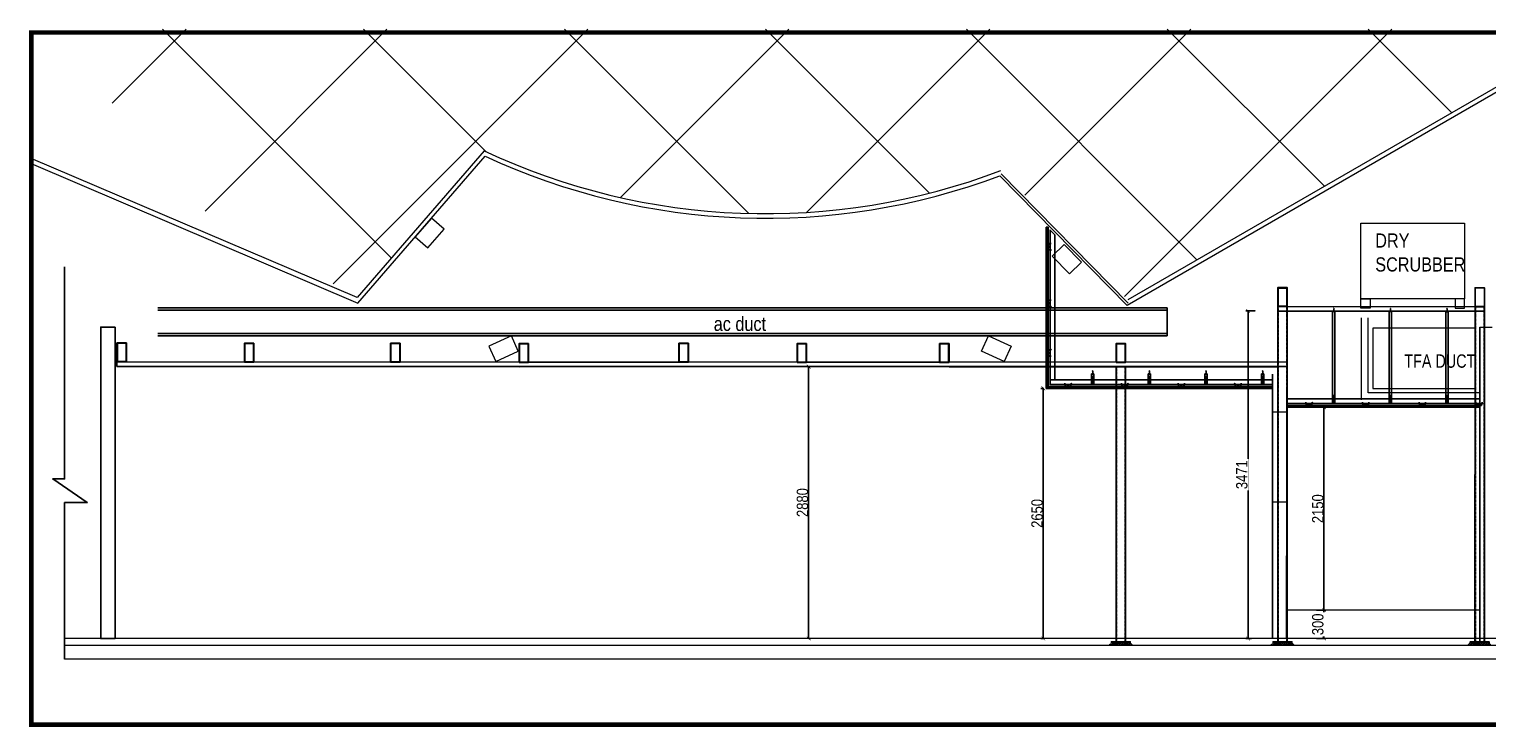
# Model space of a CAD drawing. Header units: millimetres. Extents: x -106827 to 92813, y -35754 to 7831.
# Tile 156 of 160: x 22405 to 37852, y -35754 to -28363. Entities that reach past the tile are written whole.
import ezdxf

# ---------------------------------------------------------------- set-up
doc = ezdxf.new("R2010")
doc.units = ezdxf.units.MM
doc.header["$PDMODE"] = 35
for name, pattern in [('( Hidden )', [0.375, 0.25, -0.125]), ('CENTRE2', [28.575, 19.05, -3.175, 3.175, -3.175]), ('DASHED', [0.75, 0.5, -0.25]), ('HIDDEN', [0.375, 0.25, -0.125])]:
    doc.linetypes.add(name, pattern=pattern)
for name, color, linetype, lineweight in [('01_TEXT', 7, 'Continuous', 5), ('2020 HVAC EXHAUST AIR DUCT TEXT', 1, 'Continuous', 13), ('2020 HVAC SUPPLY AIR DUCT', 3, 'Continuous', 25), ('2020 HVAC-EQUIPMENT', 20, 'Continuous', 25), ('A-WALL', 113, 'Continuous', 9), ('MEI- EXISTING WALLS', 1, 'Continuous', 15), ('SL-01', 1, 'Continuous', 9), ('SL-02', 2, 'Continuous', 20)]:
    doc.layers.add(name, color=color, linetype=linetype, lineweight=lineweight)
for name, color, linetype in [('200', 8, 'Continuous'), ('A-ANNO-DIMS-30', 7, 'Continuous'), ('ACCESSORIES', 253, 'Continuous'), ('DET-1', 1, 'Continuous'), ('INT-1', 1, 'Continuous'), ('lighting Dim', 7, 'Continuous')]:
    doc.layers.add(name, color=color, linetype=linetype)
doc.layers.add('SL-hatch', color=7, linetype='Continuous', lineweight=9, true_color=0x878787)
doc.styles.get("Standard").update_dxf_attribs({"font": 'ARIALN.TTF'})
doc.styles.add('TMH-TEXT', font='simplex.shx', dxfattribs={"width": 0.8})
doc.dimstyles.new('TFS-Dim', dxfattribs={"dimtxt": 120, "dimasz": 40, "dimexe": 25, "dimexo": 25, "dimgap": 4.5, "dimtad": 1, "dimdec": 0, "dimzin": 0, "dimdsep": 46, "dimtxsty": 'Standard', "dimblk": 'ARCHTICK', "dimcen": 0.09, "dimdle": 2, "dimclrd": 256, "dimclre": 8, "dimadec": 0, "dimazin": 0, "dimtfac": 1, "dimtdec": 0, "dimtofl": 0, "dimtmove": 1, "dimatfit": 3, "dimfxl": 1, "dimtolj": 1, "dimtzin": 0, "dimlwd": -1, "dimlwe": -1, "dimarcsym": 0})

# ---------------------------------------------------------------- blocks, each defined once
blk = doc.blocks.new('*U45')
h = blk.add_hatch()
h.set_pattern_fill('_USER', color=253, scale=3, angle=-270, pattern_type=0)
h.set_pattern_definition([(360, (-41863.7063, -195777.2727), (2e-15, 3), [])])
h.paths.add_polyline_path([(-54141, -50439), (-54141, -50419), (-56537, -50419), (-56537, -50439)])
at = {"layer": 'DET-1', "color": 1}
blk.add_lwpolyline([(-56537, -50419), (-56537, -50439), (-54141, -50439), (-54141, -50419)], close=True, dxfattribs=at)
blk = doc.blocks.new('MF5')
at = {"layer": 'DET-1', "color": 253}
for p, q in [((-38, 20), (-40, 18)), ((-40, 18), (-39, 17)), ((-38, 20), (-39, 17)), ((-39, 20), (-28, 20)), ((-39, 18), (-39, 20)), ((-28, 18), (-39, 18)), ((-38, 20), (-29, 20)), ((-38, 20), (-30, 20)), ((-38, 18), (-37, 17)), ((-37, 17), (-31, 17)), ((-36, 23), (-32, 25)), ((-36, 21), (-32, 23)), ((-34, 31), (-35, 30)), ((-34, 31), (-35, 26)), ((-35, 30), (-35, 25)), ((-35, 26), (-34, 27)), ((-35, 25), (-34, 26)), ((-34, 16), (-34, 32)), ((-34, 31), (-33, 30)), ((-34, 27), (-34, 31)), ((-33, 30), (-33, 26)), ((-31, 17), (-30, 18)), ((-29, 15), (-30, 20)), ((-29, 15), (-30, 14)), ((-27, 4), (-30, 14)), ((-28, 15), (-29, 20)), ((-28, 15), (-29, 14)), ((-27, 4), (-29, 14)), ((-28, 20), (-28, 18)), ((-26, 4), (-27, 4)), ((-27, 3), (-27, 4)), ((-26, -2), (-27, 3)), ((-25, -1), (-26, 4)), ((-12, 12), (12, 12)), ((0, 24), (0, 4)), ((1, 3), (5, 5)), ((1, 1), (5, 3)), ((1, -1), (5, 1)), ((2, 9), (5, 11)), ((2, 7), (5, 9)), ((2, 5), (5, 7)), ((25, -1), (26, 4)), ((26, 4), (27, 4)), ((26, -2), (27, 3)), ((27, 4), (30, 14)), ((27, 4), (29, 14)), ((27, 3), (27, 4)), ((28, 15), (29, 20)), ((28, 20), (39, 20)), ((28, 18), (28, 20)), ((39, 18), (28, 18)), ((28, 15), (29, 14)), ((38, 20), (29, 20)), ((29, 15), (30, 20)), ((29, 15), (30, 14)), ((38, 20), (30, 20)), ((30, 18), (31, 17)), ((31, 17), (37, 17)), ((32, 25), (34, 26)), ((32, 23), (36, 25)), ((32, 21), (36, 23)), ((34, 31), (33, 30)), ((34, 31), (33, 26)), ((33, 27), (34, 31)), ((33, 30), (33, 25)), ((33, 26), (33, 27)), ((34, 16), (34, 32)), ((34, 31), (35, 30)), ((35, 30), (35, 26)), ((37, 17), (38, 18)), ((38, 20), (40, 18)), ((38, 20), (39, 17)), ((39, 20), (39, 18)), ((40, 18), (39, 17)), ((-26, -2), (26, -2)), ((-25, -1), (25, -1)), ((-1, -14), (-1, -13)), ((-1, -13), (8, -13)), ((8, -14), (-1, -14)), ((1, -3), (5, -1)), ((1, -5), (5, -3)), ((1, -7), (5, -5)), ((1, -9), (5, -7)), ((3, -9), (5, -9)), ((8, -13), (8, -14))]:
    blk.add_line(p, q, dxfattribs=at)
at = {"layer": 'DET-1', "color": 253, "linetype": 'CENTRE2'}
blk.add_line((3, -15), (3, 14), dxfattribs=at)
at = {"layer": 'DET-1', "color": 253}
for centre, radius, start, end in [((-35, 22), 0.796, 8.1301, 98.1301), ((-36, 20), 0.884, 8.1301, 98.1301), ((-35, 24), 0.668, 8.1301, 98.1301), ((-32, 25), 0.771, 174.0988, 273.7789), ((-32, 24), 1, 180, 270), ((-32, 21), 1, 180, 270), ((2, 2), 0.884, 8.1301, 98.1301), ((2, 0), 0.884, 8.1301, 98.1301), ((2, 9), 0.544, 8.1301, 98.1301), ((2, 6), 0.668, 8.1301, 98.1301), ((2, 4), 0.796, 8.1301, 98.1301), ((-1, 13), 4.65, 326.7418, 357.8177), ((5, 11), 0.615, 180, 270), ((5, 9), 0.756, 180, 270), ((5, 8), 0.901, 180, 270), ((5, 6), 1, 180, 270), ((5, 4), 1, 180, 270), ((5, 2), 1, 180, 270), ((5, 0), 1, 180, 270), ((32, 24), 0.668, 8.1301, 98.1301), ((32, 22), 0.796, 8.1301, 98.1301), ((32, 20), 0.884, 8.1301, 98.1301), ((35, 25), 0.771, 174.0988, 273.7789), ((36, 24), 1, 180, 270), ((36, 21), 1, 180, 270), ((-1, -10), 3.5, 270, 355.9144), ((2, -2), 0.884, 8.1301, 98.1301), ((2, -4), 0.884, 8.1301, 98.1301), ((2, -6), 0.884, 8.1301, 98.1301), ((2, -8), 0.884, 8.1301, 98.1301), ((2, -10), 0.884, 8.1301, 98.1301), ((5, -2), 1, 180, 270), ((5, -4), 1, 180, 270), ((5, -6), 1, 180, 270), ((5, -8), 1, 180, 270), ((8, -10), 3.5, 184.0856, 270)]:
    blk.add_arc(centre, radius, start, end, dxfattribs=at)
blk = doc.blocks.new('Wafer_Head_Screw_Head')
at = {"layer": 'ACCESSORIES', "color": 253}
for p, q in [((-2.5, -0.5), (-2.5, 0.5)), ((-2.5, 0.5), (-1, 0.5)), ((-1, 0.5), (-0.5, 1)), ((-0.5, 1), (-0.5, 2.5)), ((-0.5, 2.5), (0, 2.5)), ((0, 2.5), (0.5, 2.5)), ((0.5, 2.5), (0.5, 1)), ((0.5, 1), (1, 0.5)), ((1, 0.5), (2.5, 0.5)), ((2.5, 0.5), (2.5, -0.5)), ((-1, -0.5), (-2.5, -0.5)), ((-0.5, -1), (-1, -0.5)), ((-0.5, -2.5), (-0.5, -1)), ((0.5, -2.5), (-0.5, -2.5)), ((1, -0.5), (0.5, -1)), ((0.5, -1), (0.5, -2.5)), ((2.5, -0.5), (1, -0.5))]:
    blk.add_line(p, q, dxfattribs=at)
for radius in [5.5, 4.5, 3.5]:
    blk.add_circle((0, 0), radius, dxfattribs=at)
blk = doc.blocks.new('anchor')
at = {"layer": 'SL-01'}
for p, q in [((11411, 38623), (11413, 38623)), ((11413, 38617), (11413, 38623)), ((11413, 38621), (11413, 38622)), ((11413, 38622), (11413, 38622)), ((11413, 38622), (11413, 38622)), ((11413, 38622), (11413, 38622)), ((11413, 38622), (11413, 38622)), ((11413, 38622), (11413, 38622)), ((11413, 38620), (11413, 38621)), ((11413, 38620), (11413, 38621)), ((11413, 38621), (11413, 38621)), ((11413, 38621), (11413, 38621)), ((11413, 38621), (11413, 38621)), ((11413, 38621), (11413, 38621)), ((11413, 38621), (11413, 38621)), ((11413, 38621), (11413, 38621)), ((11413, 38621), (11413, 38621)), ((11413, 38621), (11413, 38621)), ((11413, 38621), (11413, 38621)), ((11413, 38621), (11413, 38621)), ((11413, 38621), (11413, 38621)), ((11413, 38621), (11413, 38621)), ((11413, 38621), (11413, 38621)), ((11413, 38621), (11413, 38621)), ((11413, 38621), (11413, 38621)), ((11413, 38621), (11413, 38621)), ((11413, 38621), (11413, 38621)), ((11413, 38621), (11413, 38621)), ((11413, 38621), (11413, 38621)), ((11413, 38621), (11413, 38621)), ((11413, 38621), (11413, 38621)), ((11413, 38621), (11413, 38621)), ((11413, 38621), (11413, 38621)), ((11413, 38621), (11413, 38621)), ((11413, 38621), (11413, 38621)), ((11413, 38620), (11413, 38620)), ((11413, 38620), (11413, 38620)), ((11413, 38620), (11413, 38620)), ((11413, 38620), (11413, 38620)), ((11413, 38619), (11413, 38620)), ((11413, 38620), (11413, 38620)), ((11413, 38619), (11413, 38620)), ((11413, 38620), (11413, 38620)), ((11413, 38620), (11413, 38620)), ((11413, 38620), (11413, 38620)), ((11413, 38620), (11413, 38620)), ((11413, 38620), (11413, 38620)), ((11413, 38620), (11413, 38620)), ((11413, 38619), (11413, 38620)), ((11413, 38620), (11413, 38620)), ((11413, 38620), (11413, 38620)), ((11413, 38620), (11413, 38620)), ((11413, 38620), (11413, 38620)), ((11413, 38620), (11413, 38620)), ((11413, 38620), (11413, 38620)), ((11413, 38620), (11413, 38620)), ((11413, 38620), (11413, 38620)), ((11413, 38620), (11413, 38620)), ((11413, 38620), (11413, 38620)), ((11413, 38620), (11413, 38620)), ((11413, 38620), (11413, 38620)), ((11413, 38620), (11413, 38620)), ((11413, 38620), (11413, 38620)), ((11413, 38620), (11413, 38620)), ((11413, 38620), (11413, 38620)), ((11413, 38620), (11413, 38620)), ((11413, 38620), (11413, 38620)), ((11413, 38620), (11413, 38620)), ((11413, 38620), (11413, 38620)), ((11413, 38620), (11413, 38620)), ((11413, 38619), (11413, 38619)), ((11413, 38619), (11413, 38619)), ((11413, 38619), (11413, 38619)), ((11413, 38619), (11413, 38619)), ((11413, 38619), (11413, 38619)), ((11413, 38619), (11413, 38619)), ((11413, 38619), (11413, 38619)), ((11413, 38619), (11413, 38619)), ((11413, 38619), (11413, 38619)), ((11411, 38617), (11413, 38617))]:
    blk.add_line(p, q, dxfattribs=at)
for centre, start, end in [((11409, 38621), 17.4711, 34.7123), ((11409, 38620), 325.2877, 342.5289)]:
    blk.add_arc(centre, 4.73, start, end, dxfattribs=at)
at = {"layer": 'SL-hatch', "linetype": 'HIDDEN'}
for p, q in [((11379, 38622), (11377, 38622)), ((11377, 38618), (11377, 38622)), ((11377, 38620), (11379, 38620)), ((11377, 38618), (11379, 38619)), ((11380, 38622), (11379, 38622)), ((11379, 38619), (11379, 38622)), ((11379, 38619), (11380, 38619)), ((11380, 38622), (11409, 38622)), ((11380, 38619), (11380, 38622)), ((11380, 38619), (11409, 38619)), ((11388, 38622), (11390, 38623)), ((11388, 38622), (11388, 38622)), ((11388, 38621), (11390, 38621)), ((11388, 38620), (11388, 38621)), ((11388, 38620), (11390, 38620)), ((11390, 38618), (11388, 38619)), ((11388, 38619), (11388, 38619)), ((11390, 38622), (11390, 38623)), ((11390, 38621), (11390, 38621)), ((11390, 38621), (11390, 38621)), ((11390, 38621), (11390, 38621)), ((11390, 38621), (11390, 38621)), ((11390, 38621), (11390, 38621)), ((11390, 38621), (11390, 38621)), ((11390, 38621), (11390, 38621)), ((11390, 38621), (11390, 38621)), ((11390, 38621), (11390, 38621)), ((11390, 38620), (11390, 38621)), ((11390, 38621), (11390, 38621)), ((11390, 38621), (11390, 38621)), ((11390, 38621), (11390, 38621)), ((11390, 38620), (11390, 38621)), ((11390, 38621), (11390, 38621)), ((11390, 38621), (11390, 38621)), ((11390, 38621), (11390, 38621)), ((11390, 38621), (11390, 38621)), ((11390, 38621), (11390, 38621)), ((11390, 38620), (11390, 38621)), ((11390, 38620), (11390, 38620)), ((11390, 38620), (11390, 38620)), ((11390, 38620), (11390, 38620)), ((11390, 38620), (11390, 38620)), ((11390, 38620), (11390, 38620)), ((11390, 38620), (11390, 38620)), ((11390, 38620), (11390, 38620)), ((11390, 38620), (11390, 38620)), ((11390, 38620), (11390, 38620)), ((11390, 38620), (11390, 38620)), ((11390, 38620), (11390, 38620)), ((11390, 38619), (11390, 38619)), ((11390, 38619), (11390, 38619)), ((11390, 38618), (11390, 38619)), ((11390, 38619), (11390, 38619)), ((11390, 38619), (11390, 38619)), ((11411, 38617), (11411, 38623))]:
    blk.add_line(p, q, dxfattribs=at)
blk.add_lwpolyline([(11411, 38622), (11409, 38623), (11409, 38618), (11411, 38619)], dxfattribs=at)
for major_axis, ratio, start_param, end_param in [((-51.6, 0.5), 0.033445, 5.007772, 5.040754), ((51.6, 1.7), 0.010023, 1.865508, 1.89849), ((-51.6, 1.7), 0.010023, 1.243102, 1.276085), ((51.6, 0.5), 0.033445, 4.384024, 4.417006)]:
    blk.add_ellipse((11394, 38620), major_axis=major_axis, ratio=ratio, start_param=start_param, end_param=end_param, dxfattribs=at)
blk = doc.blocks.new('A$Cdf7193f3')
at = {"layer": 'SL-02'}
blk.add_lwpolyline([(0, 0), (2, 0, 0.267949), (3, 0, -0.267949), (4, 1), (11, 1, -0.414214), (12, 0), (12, -11), (12, -11), (12, 0, 0.414214), (11, 0), (4, 0, 0.267949), (4, 0, -0.267949), (2, -1), (0, -1, -0.049387), (-1, -1, -0.049387), (-1, -1), (-4, -1, -0.267949), (-5, 0, 0.267949), (-5, 0), (-12, 0, 0.414214), (-13, 0), (-13, -11), (-14, -11), (-14, 0, -0.414214), (-12, 1), (-5, 1, -0.267949), (-4, 0, 0.267949), (-4, 0), (0, 0)], format="xyb", dxfattribs=at)
at = {"layer": 'SL-01', "rotation": 270}
blk.add_blockref('anchor', (-38621, 11411), dxfattribs=at)
blk = doc.blocks.new('*U51')
at = {"layer": 'DET-1'}
for p, q in [((8308, -49614), (8308, -49564)), ((8303, -49587), (8314, -49587))]:
    blk.add_line(p, q, dxfattribs=at)
for points in [[(8296, -49545), (8296, -49657), (8297, -49657), (8297, -49544)], [(8296, -49545), (8296, -49657), (8321, -49657), (8321, -49544)]]:
    blk.add_lwpolyline(points, dxfattribs=at)
blk.add_blockref('A$Cdf7193f3', (8309, -49544))
for p in [(8308, -49625), (8308, -49647)]:
    blk.add_blockref('Wafer_Head_Screw_Head', p, dxfattribs=at)
blk = doc.blocks.new('*U52')
h = blk.add_hatch()
h.set_pattern_fill('_USER', color=253, scale=3, angle=-270, pattern_type=0)
h.set_pattern_definition([(360, (-42220.1225, -195777.2727), (2e-15, 3), [])])
h.paths.add_polyline_path([(-54497, -50439), (-54497, -50419), (-56537, -50419), (-56537, -50439)])
at = {"layer": 'DET-1', "color": 1}
blk.add_lwpolyline([(-56537, -50419), (-56537, -50439), (-54497, -50439), (-54497, -50419)], close=True, dxfattribs=at)
blk = doc.blocks.new('*U287')
at = {"layer": 'DET-1'}
for p, q in [((8308, -49614), (8308, -49564)), ((8303, -49587), (8314, -49587))]:
    blk.add_line(p, q, dxfattribs=at)
for points in [[(8296, -48682), (8296, -49657), (8297, -49657), (8297, -48681)], [(8296, -48682), (8296, -49657), (8321, -49657), (8321, -48681)]]:
    blk.add_lwpolyline(points, dxfattribs=at)
blk.add_blockref('A$Cdf7193f3', (8309, -48682))
for p in [(8308, -49625), (8308, -49647)]:
    blk.add_blockref('Wafer_Head_Screw_Head', p, dxfattribs=at)
blk = doc.blocks.new('*U288')
at = {"layer": 'DET-1'}
for p, q in [((8308, -49614), (8308, -49564)), ((8303, -49587), (8314, -49587))]:
    blk.add_line(p, q, dxfattribs=at)
for points in [[(8296, -48683), (8296, -49657), (8297, -49657), (8297, -48682)], [(8296, -48683), (8296, -49657), (8321, -49657), (8321, -48682)]]:
    blk.add_lwpolyline(points, dxfattribs=at)
blk.add_blockref('A$Cdf7193f3', (8309, -48683))
for p in [(8308, -49625), (8308, -49647)]:
    blk.add_blockref('Wafer_Head_Screw_Head', p, dxfattribs=at)
blk = doc.blocks.new('*U53')
at = {"layer": 'DET-1'}
for p, q in [((8308, -49614), (8308, -49564)), ((8303, -49587), (8314, -49587))]:
    blk.add_line(p, q, dxfattribs=at)
for points in [[(8296, -48684), (8296, -49657), (8297, -49657), (8297, -48683)], [(8296, -48684), (8296, -49657), (8321, -49657), (8321, -48683)]]:
    blk.add_lwpolyline(points, dxfattribs=at)
blk.add_blockref('A$Cdf7193f3', (8309, -48684))
for p in [(8308, -49625), (8308, -49647)]:
    blk.add_blockref('Wafer_Head_Screw_Head', p, dxfattribs=at)
blk = doc.blocks.new('*U54')
h = blk.add_hatch()
h.set_pattern_fill('_USER', color=253, scale=3, angle=-270, pattern_type=0)
h.set_pattern_definition([(360, (-42573.612, -195777.2727), (2e-15, 3), [])])
h.paths.add_polyline_path([(-54851, -50439), (-54851, -50419), (-56537, -50419), (-56537, -50439)])
at = {"layer": 'DET-1', "color": 1}
blk.add_lwpolyline([(-56537, -50419), (-56537, -50439), (-54851, -50439), (-54851, -50419)], close=True, dxfattribs=at)
blk = doc.blocks.new('_ArchTick')
at = {"color": 0, "linetype": 'ByBlock', "const_width": 0.15}
blk.add_lwpolyline([(-0.5, -0.5), (0.5, 0.5)], dxfattribs=at)
blk = doc.blocks.new('*D59')
at = {"layer": 'Defpoints', "color": 0}
for p in [(30480, -31938), (30642, -34818), (30665, -34818)]:
    blk.add_point(p, dxfattribs=at)
at = {"layer": 'lighting Dim', "color": 8, "linetype": '( Hidden )'}
for p, q in [((30585, -31938), (30690, -31938)), ((30665, -34818), (30690, -34818))]:
    blk.add_line(p, q, dxfattribs=at)
at = {"layer": 'lighting Dim'}
blk.add_line((30665, -31936), (30665, -34820), dxfattribs=at)
at = {"layer": 'lighting Dim', "xscale": 40, "yscale": 40, "zscale": 40}
for p, rotation in [((30665, -31938), 90), ((30665, -34818), 270)]:
    blk.add_blockref('_ArchTick', p, dxfattribs=dict(at, rotation=rotation))
at = {"layer": 'lighting Dim', "color": 0, "insert": (30600, -33378), "char_height": 120, "attachment_point": 5, "rotation": 90}
blk.add_mtext('\\A1;2880', dxfattribs=at)
blk = doc.blocks.new('*D60')
at = {"layer": 'Defpoints', "color": 0}
for p in [(33183, -32168), (33152, -34818), (33183, -34818)]:
    blk.add_point(p, dxfattribs=at)
at = {"layer": 'lighting Dim', "color": 8, "linetype": '( Hidden )'}
for p, q in [((33158, -32168), (33127, -32168)), ((33158, -34818), (33127, -34818))]:
    blk.add_line(p, q, dxfattribs=at)
at = {"layer": 'lighting Dim'}
blk.add_line((33152, -32166), (33152, -34820), dxfattribs=at)
at = {"layer": 'lighting Dim', "xscale": 40, "yscale": 40, "zscale": 40}
for p, rotation in [((33152, -32168), 90), ((33152, -34818), 270)]:
    blk.add_blockref('_ArchTick', p, dxfattribs=dict(at, rotation=rotation))
at = {"layer": 'lighting Dim', "color": 0, "insert": (33086, -33493), "char_height": 120, "attachment_point": 5, "rotation": 90}
blk.add_mtext('\\A1;2650', dxfattribs=at)
blk = doc.blocks.new('*D61')
at = {"layer": 'Defpoints', "color": 0}
for p in [(36045, -32368), (36000, -34518), (36126, -34518)]:
    blk.add_point(p, dxfattribs=at)
at = {"layer": 'lighting Dim', "color": 8, "linetype": '( Hidden )'}
for p, q in [((36070, -32368), (36151, -32368)), ((36046, -34518), (36151, -34518))]:
    blk.add_line(p, q, dxfattribs=at)
at = {"layer": 'lighting Dim'}
blk.add_line((36126, -32366), (36126, -34520), dxfattribs=at)
at = {"layer": 'lighting Dim', "xscale": 40, "yscale": 40, "zscale": 40}
for p, rotation in [((36126, -32368), 90), ((36126, -34518), 270)]:
    blk.add_blockref('_ArchTick', p, dxfattribs=dict(at, rotation=rotation))
at = {"layer": 'lighting Dim', "color": 0, "insert": (36061, -33443), "char_height": 120, "attachment_point": 5, "rotation": 90}
blk.add_mtext('\\A1;2150', dxfattribs=at)
blk = doc.blocks.new('*D285')
at = {"layer": 'A-ANNO-DIMS-30', "color": 8, "linetype": 'HIDDEN'}
for p, q in [((36046, -34518), (36151, -34518)), ((36046, -34818), (36151, -34818))]:
    blk.add_line(p, q, dxfattribs=at)
at = {"layer": 'A-ANNO-DIMS-30', "linetype": 'HIDDEN'}
blk.add_line((36126, -34516), (36126, -34820), dxfattribs=at)
at = {"layer": 'A-ANNO-DIMS-30', "xscale": 40, "yscale": 40, "zscale": 40}
for p, rotation in [((36126, -34518), 90), ((36126, -34818), 270)]:
    blk.add_blockref('_ArchTick', p, dxfattribs=dict(at, rotation=rotation))
at = {"layer": 'A-ANNO-DIMS-30', "color": 0, "insert": (36061, -34668), "char_height": 120, "attachment_point": 5, "rotation": 90, "bg_fill": 3, "box_fill_scale": 1.1, "bg_fill_color": 256, "bg_fill_true_color": 13158600, "bg_fill_transparency": 0}
blk.add_mtext('\\A1;300', dxfattribs=at)
at = {"layer": 'Defpoints', "color": 0}
for p in [(36000, -34518), (36000, -34818), (36126, -34818)]:
    blk.add_point(p, dxfattribs=at)
blk = doc.blocks.new('*D286')
at = {"layer": 'A-ANNO-DIMS-30', "color": 8, "linetype": 'HIDDEN'}
for p, q in [((35402, -31348), (35297, -31348)), ((35358, -34818), (35297, -34818))]:
    blk.add_line(p, q, dxfattribs=at)
at = {"layer": 'A-ANNO-DIMS-30', "linetype": 'HIDDEN'}
blk.add_line((35322, -31346), (35322, -34820), dxfattribs=at)
at = {"layer": 'Defpoints', "color": 0}
for p in [(35736, -31348), (35322, -34818), (35383, -34818)]:
    blk.add_point(p, dxfattribs=at)
at = {"layer": 'A-ANNO-DIMS-30', "xscale": 40, "yscale": 40, "zscale": 40}
for p, rotation in [((35322, -31348), 90), ((35322, -34818), 270)]:
    blk.add_blockref('_ArchTick', p, dxfattribs=dict(at, rotation=rotation))
at = {"layer": 'A-ANNO-DIMS-30', "color": 0, "insert": (35256, -33083), "char_height": 120, "attachment_point": 5, "rotation": 90, "bg_fill": 3, "box_fill_scale": 1.1, "bg_fill_color": 256, "bg_fill_true_color": 13158600, "bg_fill_transparency": 0}
blk.add_mtext('\\A1;3471', dxfattribs=at)

msp = doc.modelspace()

# ---------------------------------------------------------------- hatches: boundary and pattern name
h = msp.add_hatch()
h.set_pattern_fill('CONCRE', style=0)
h.set_pattern_definition([(0, (1954.646, -51265.38), (25.4, 25.4), [3.175, -22.225]), (90, (1954.646, -51265.38), (-25.4, 25.4), [3.175, -22.225]), (135, (1957.82, -51265.379), (-25.4, 2e-15), [4.490128, -31.430897]), (0, (1957.82, -51251.092), (25.4, 25.4), [3.175, -22.225]), (45, (1959.408, -51252.679), (2e-15, 25.4), [2.245063, -33.67596]), (135, (1959.408, -51252.679), (-25.4, 2e-15), [2.245063, -33.67596]), (0, (1967.346, -51244.742), (25.4, 25.4), [4.490128, -20.909872]), (45, (1967.346, -51244.742), (2e-15, 25.4), [3.175, -32.746025]), (135, (1971.836, -51244.742), (-25.4, 2e-15), [3.175, -32.746025]), (90, (1972.108, -51259.03), (-25.4, 25.4), [3.175, -22.225]), (45, (1972.108, -51259.029), (2e-15, 25.4), [2.245063, -33.67596]), (135, (1973.696, -51257.442), (-25.4, 2e-15), [2.245063, -33.67596]), (0, (1957.82, -51259.03), (25.4, 25.4), [1.5875, -21.2725]), (0, (1976.87, -51252.68), (25.4, 25.4), [1.5875, -21.2725]), (90, (1968.933, -51249.504), (-25.4, 25.4), [1.5875, -21.2725]), (135, (1972.108, -51263.792), (-25.4, 2e-15), [2.245063, -33.67596]), (135, (1960.996, -51246.329), (-25.4, 2e-15), [2.245063, -33.67596]), (45, (1966.552, -51257.045), (2e-15, 25.4), [2.245063, -33.67596]), (90, (1963.377, -51262.204), (-25.4, 25.4), [0.396875, -25.003125]), (90, (1964.568, -51251.488), (-25.4, 25.4), [0.396875, -25.003125]), (90, (1976.474, -51247.123), (-25.4, 25.4), [0.396875, -25.003125]), (90, (1976.87, -51260.617), (-25.4, 25.4), [0.396875, -25.003125])])
h.paths.add_polyline_path([(33973.5, -34888.2), (33973.5, -34863.2), (33873.5, -34863.2), (33848.5, -34888.2)])
h.paths.add_polyline_path([(34098.5, -34888.2), (34073.5, -34863.2), (33973.5, -34863.2), (33973.5, -34888.2)])
h = msp.add_hatch()
h.set_pattern_fill('CONCRE', style=0)
h.set_pattern_definition([(0, (3667.373, -51265.38), (25.4, 25.4), [3.175, -22.225]), (90, (3667.373, -51265.38), (-25.4, 25.4), [3.175, -22.225]), (135, (3670.548, -51265.379), (-25.4, 2e-15), [4.490128, -31.430897]), (0, (3670.548, -51251.092), (25.4, 25.4), [3.175, -22.225]), (45, (3672.135, -51252.679), (2e-15, 25.4), [2.245063, -33.67596]), (135, (3672.135, -51252.679), (-25.4, 2e-15), [2.245063, -33.67596]), (0, (3680.073, -51244.742), (25.4, 25.4), [4.490128, -20.909872]), (45, (3680.073, -51244.742), (2e-15, 25.4), [3.175, -32.746025]), (135, (3684.563, -51244.742), (-25.4, 2e-15), [3.175, -32.746025]), (90, (3684.835, -51259.03), (-25.4, 25.4), [3.175, -22.225]), (45, (3684.835, -51259.029), (2e-15, 25.4), [2.245063, -33.67596]), (135, (3686.423, -51257.442), (-25.4, 2e-15), [2.245063, -33.67596]), (0, (3670.548, -51259.03), (25.4, 25.4), [1.5875, -21.2725]), (0, (3689.598, -51252.68), (25.4, 25.4), [1.5875, -21.2725]), (90, (3681.66, -51249.504), (-25.4, 25.4), [1.5875, -21.2725]), (135, (3684.835, -51263.792), (-25.4, 2e-15), [2.245063, -33.67596]), (135, (3673.723, -51246.329), (-25.4, 2e-15), [2.245063, -33.67596]), (45, (3679.279, -51257.045), (2e-15, 25.4), [2.245063, -33.67596]), (90, (3676.104, -51262.204), (-25.4, 25.4), [0.396875, -25.003125]), (90, (3677.294, -51251.488), (-25.4, 25.4), [0.396875, -25.003125]), (90, (3689.2, -51247.123), (-25.4, 25.4), [0.396875, -25.003125]), (90, (3689.598, -51260.617), (-25.4, 25.4), [0.396875, -25.003125])])
h.paths.add_polyline_path([(35686.3, -34888.2), (35686.3, -34863.2), (35586.3, -34863.2), (35561.3, -34888.2)])
h.paths.add_polyline_path([(35811.3, -34888.2), (35786.3, -34863.2), (35686.3, -34863.2), (35686.3, -34888.2)])
h = msp.add_hatch()
h.set_pattern_fill('CONCRE', style=0)
h.set_pattern_definition([(0, (5757.6, -51265.38), (25.4, 25.4), [3.175, -22.225]), (90, (5757.6, -51265.38), (-25.4, 25.4), [3.175, -22.225]), (135, (5760.776, -51265.379), (-25.4, 2e-15), [4.490128, -31.430897]), (0, (5760.776, -51251.092), (25.4, 25.4), [3.175, -22.225]), (45, (5762.364, -51252.679), (2e-15, 25.4), [2.245063, -33.67596]), (135, (5762.364, -51252.679), (-25.4, 2e-15), [2.245063, -33.67596]), (0, (5770.3, -51244.742), (25.4, 25.4), [4.490128, -20.909872]), (45, (5770.301, -51244.742), (2e-15, 25.4), [3.175, -32.746025]), (135, (5774.791, -51244.742), (-25.4, 2e-15), [3.175, -32.746025]), (90, (5775.064, -51259.03), (-25.4, 25.4), [3.175, -22.225]), (45, (5775.064, -51259.029), (2e-15, 25.4), [2.245063, -33.67596]), (135, (5776.651, -51257.442), (-25.4, 2e-15), [2.245063, -33.67596]), (0, (5760.776, -51259.03), (25.4, 25.4), [1.5875, -21.2725]), (0, (5779.826, -51252.68), (25.4, 25.4), [1.5875, -21.2725]), (90, (5771.889, -51249.504), (-25.4, 25.4), [1.5875, -21.2725]), (135, (5775.064, -51263.792), (-25.4, 2e-15), [2.245063, -33.67596]), (135, (5763.951, -51246.329), (-25.4, 2e-15), [2.245063, -33.67596]), (45, (5769.507, -51257.045), (2e-15, 25.4), [2.245063, -33.67596]), (90, (5766.332, -51262.204), (-25.4, 25.4), [0.396875, -25.003125]), (90, (5767.523, -51251.488), (-25.4, 25.4), [0.396875, -25.003125]), (90, (5779.43, -51247.123), (-25.4, 25.4), [0.396875, -25.003125]), (90, (5779.826, -51260.617), (-25.4, 25.4), [0.396875, -25.003125])])
h.paths.add_polyline_path([(37776.5, -34888.2), (37776.5, -34863.2), (37676.5, -34863.2), (37651.5, -34888.2)])
h.paths.add_polyline_path([(37901.5, -34888.2), (37876.5, -34863.2), (37776.5, -34863.2), (37776.5, -34888.2)])
at = {"layer": 'A-WALL', "ltscale": 5}
h = msp.add_hatch(dxfattribs=at)
h.set_pattern_fill('ANSI37', color=5, scale=12046.040569)
h.set_pattern_definition([(45, (-9064.8, 172745.9), (-1064.73, 1064.73), []), (135, (-9064.8, 172745.9), (-1064.73, -1064.73), [])])
h.paths.add_polyline_path([(23284.2, -28362.9), (38762.6, -28362.9), (38762.6, -28507.7), (34047.8, -31229.9), (32702.8, -29860.8, -0.2033117), (27226.2, -29650.6), (25879.6, -31205.8), (23284.2, -29731.4)])

# ---------------------------------------------------------------- linework, layer by layer
at = {"color": 30}
for p, q in [((35636.3, -31347.6), (37826.7, -31351.2)), ((23335.6, -31932.7), (35736.3, -31936.3)), ((24785.7, -31886.3), (26235.3, -31889.9)), ((26335.3, -31936.3), (27596.2, -31939.9)), ((27696, -31889.9), (29290.9, -31889.9)), ((29390.7, -31886.3), (30542.5, -31889.9)), ((30642.3, -31889.9), (32053, -31889.9)), ((32152.9, -31939.9), (33923.5, -31939.9)), ((34023.5, -31939.9), (35636.3, -31939.9))]:
    msp.add_line(p, q, dxfattribs=at)
at = {"color": 4, "linetype": 'DASHED', "ltscale": 0.25}
for p, q in [((35640.3, -31301.2), (35640.3, -34853.2)), ((35732.3, -34853.2), (35732.3, -31301.2)), ((37731.6, -31304.6), (37730.5, -34853.2)), ((37822.5, -34853.2), (37823.6, -31304.6)), ((33927.5, -31938.9), (33927.5, -34853.2)), ((34019.5, -34853.2), (34019.5, -31938.9))]:
    msp.add_line(p, q, dxfattribs=at)
at = {"color": 252, "true_color": 0x939598}
for p, q in [((35729.3, -34818.5), (35736.3, -31301.2)), ((37776.5, -34853.2), (37776.5, -31518.5)), ((35579.3, -34818.5), (35579.3, -32018.5))]:
    msp.add_line(p, q, dxfattribs=at)
at = {"color": 7}
for p, q in [((34098.5, -34888.2), (34073.5, -34863.2)), ((35811.3, -34888.2), (35786.3, -34863.2)), ((37651.5, -34888.2), (37676.5, -34863.2))]:
    msp.add_line(p, q, dxfattribs=at)
at = {"color": 252, "true_color": 0x939598}
msp.add_lwpolyline([(22780.8, -35035.3), (22780.8, -33377.5), (23021, -33377.5), (22654.2, -33127.1), (22780.8, -33127.1), (22780.8, -30881.1)], dxfattribs=at)
at = {"color": 3}
for points in [[(35636.3, -31301.2), (35736.3, -31301.2), (35736.3, -31101.2), (35636.3, -31101.2)], [(35640.3, -31297.2), (35732.3, -31297.2), (35732.3, -31105.2), (35640.3, -31105.2)], [(37726.7, -31301.8), (37826.7, -31301.8), (37826.7, -31101.8), (37726.7, -31101.8)], [(23335.6, -31886.3), (23435.6, -31886.3), (23435.6, -31686.3), (23335.6, -31686.3)], [(23339.6, -31882.3), (23431.6, -31882.3), (23431.6, -31690.3), (23339.6, -31690.3)], [(24685.7, -31889.9), (24785.7, -31889.9), (24785.7, -31689.9), (24685.7, -31689.9)], [(24689.7, -31885.9), (24781.7, -31885.9), (24781.7, -31693.9), (24689.7, -31693.9)], [(26235.3, -31889.9), (26335.3, -31889.9), (26335.3, -31689.9), (26235.3, -31689.9)], [(26239.3, -31885.9), (26331.3, -31885.9), (26331.3, -31693.9), (26239.3, -31693.9)], [(27596, -31893.5), (27696, -31893.5), (27696, -31693.5), (27596, -31693.5)], [(27600, -31889.5), (27692, -31889.5), (27692, -31697.5), (27600, -31697.5)], [(29290.7, -31889.9), (29390.7, -31889.9), (29390.7, -31689.9), (29290.7, -31689.9)], [(29294.7, -31885.9), (29386.7, -31885.9), (29386.7, -31693.9), (29294.7, -31693.9)], [(30542.3, -31893.5), (30642.3, -31893.5), (30642.3, -31693.5), (30542.3, -31693.5)], [(30546.3, -31889.5), (30638.3, -31889.5), (30638.3, -31697.5), (30546.3, -31697.5)], [(32052.9, -31893.5), (32152.9, -31893.5), (32152.9, -31693.5), (32052.9, -31693.5)], [(32056.9, -31889.5), (32148.9, -31889.5), (32148.9, -31697.5), (32056.9, -31697.5)], [(33923.5, -31893.5), (34023.5, -31893.5), (34023.5, -31693.5), (33923.5, -31693.5)], [(33927.5, -31889.5), (34019.5, -31889.5), (34019.5, -31697.5), (33927.5, -31697.5)]]:
    msp.add_lwpolyline(points, close=True, dxfattribs=at)
at = {"color": 4}
for points in [[(35636.3, -34853.2), (35736.3, -34853.2), (35736.3, -31301.2), (35636.3, -31301.2)], [(37726.5, -34853.2), (37826.5, -34853.2), (37827.6, -31304.6), (37727.6, -31304.6)], [(33923.5, -34853.2), (34023.5, -34853.2), (34023.5, -31938.9), (33923.5, -31938.9)]]:
    msp.add_lwpolyline(points, close=True, dxfattribs=at)
at = {"color": 30}
for points in [[(35636.3, -31351.2), (37826.7, -31354.8), (37826.7, -31304.8), (35636.3, -31301.2)], [(23335.6, -31936.3), (35736.3, -31939.9), (35736.3, -31889.9), (23335.6, -31886.3)]]:
    msp.add_lwpolyline(points, close=True, dxfattribs=at)
at = {"color": 252, "true_color": 0x939598}
msp.add_lwpolyline([(23316.1, -31518.5), (23163.3, -31518.5), (23163.3, -34818.5), (23316.1, -34818.5)], close=True, dxfattribs=at)
at = {"color": 1}
for points in [[(33873.5, -34863.2), (34073.5, -34863.2), (34073.5, -34853.2), (33873.5, -34853.2)], [(35586.3, -34863.2), (35786.3, -34863.2), (35786.3, -34853.2), (35586.3, -34853.2)], [(37676.5, -34863.2), (37876.5, -34863.2), (37876.5, -34853.2), (37676.5, -34853.2)]]:
    msp.add_lwpolyline(points, close=True, dxfattribs=at)
at = {"layer": '2020 HVAC SUPPLY AIR DUCT'}
for p, q in [((23770, -31313.3), (34463.3, -31313.3)), ((23770, -31338.3), (34463.3, -31338.3)), ((34463.3, -31613.3), (34463.3, -31313.3)), ((23770, -31588.3), (34463.3, -31588.3)), ((23770, -31613.3), (34463.3, -31613.3))]:
    msp.add_line(p, q, dxfattribs=at)
at = {"layer": '2020 HVAC-EQUIPMENT', "lineweight": 5, "elevation": 0}
for points in [[(36515.4, -30418.5), (37615.4, -30418.5), (37615.4, -31218.5), (36515.4, -31218.5)], [(36515.4, -31218.5), (36615.4, -31218.5), (36615.4, -31318.5), (36515.4, -31318.5)], [(37615.4, -31218.5), (37515.4, -31218.5), (37515.4, -31318.5), (37615.4, -31318.5)]]:
    msp.add_lwpolyline(points, close=True, dxfattribs=at)
at = {"layer": 'A-WALL', "color": 5, "ltscale": 5}
for p, q in [((38762.6, -28507.7), (34047.8, -31229.9)), ((27226.2, -29650.6), (25879.6, -31205.8)), ((25879.6, -31205.8), (22426.2, -29731.4)), ((34050.4, -31264.7), (32705.4, -29895.7))]:
    msp.add_line(p, q, dxfattribs=at)
at = {"layer": 'A-WALL', "color": 85, "linetype": 'HIDDEN', "lineweight": 13, "ltscale": 66, "true_color": 0x58ba48, "const_width": 48.2}
msp.add_lwpolyline([(22428.9, -35729.7), (38765.3, -35729.7), (38765.3, -28397.8), (22428.9, -28397.8)], close=True, dxfattribs=at)
at = {"layer": 'A-WALL', "color": 5, "ltscale": 5}
for points in [[(38762.6, -28563.4), (34039.5, -31290.2), (32690.4, -29917)], [(22426.2, -29787), (25887.8, -31266.2), (27237, -29708.8)]]:
    msp.add_lwpolyline(points, dxfattribs=at)
at = {"layer": 'A-WALL', "ltscale": 5}
for points in [[(26802.8, -30481), (26668.6, -30364.8), (26496.6, -30563.5), (26630.7, -30679.6)], [(33246.2, -30767), (33373.6, -30643.4), (33556.6, -30832), (33429.3, -30955.6)], [(27588.3, -31774.9), (27514.9, -31613.3), (27275.6, -31722), (27349, -31883.6)], [(32498.5, -31774.9), (32571.9, -31613.3), (32811.1, -31722), (32737.7, -31883.6)]]:
    msp.add_lwpolyline(points, close=True, dxfattribs=at)
for points in [[(36522.2, -32288.8), (36522.2, -31421.5)], [(37776.5, -32216.5), (36594.4, -32216.5), (36594.4, -31421.5)]]:
    msp.add_lwpolyline(points, dxfattribs=at)
at = {"layer": 'A-WALL', "color": 251, "ltscale": 5, "true_color": 0x636466}
msp.add_lwpolyline([(37726.6, -32168), (37726.6, -31529), (36645.3, -31529), (36645.3, -32168)], close=True, dxfattribs=at)
at = {"layer": 'A-WALL', "color": 5, "ltscale": 5}
for radius, start, end in [(7017.7, 244.81703, 290.78608), (7065.9, 245.09669, 290.53068)]:
    msp.add_arc((30212.3, -23299.9), radius, start, end, dxfattribs=at)
at = {"layer": 'INT-1'}
for points in [[(33273, -30542.2), (33223, -30491.3), (33223, -32078.1), (33273, -32078.1), (33273, -30542.2)], [(33223, -32078.1), (33223, -32128.1), (35579.3, -32128.1), (35579.3, -32078.1), (33223, -32078.1)], [(35736.3, -32278.1), (35736.3, -32328.1), (37776.5, -32328.1), (37776.5, -32278.1), (35736.3, -32278.1)]]:
    msp.add_lwpolyline(points, dxfattribs=at)
at = {"layer": 'MEI- EXISTING WALLS'}
for points in [[(37776.5, -31518.5), (37907, -31518.5)], [(35579.3, -32418.5), (35729.3, -32418.5)], [(37776.5, -32368.5), (35729.3, -32368.5)], [(35579.3, -33368.5), (35729.3, -33368.5)], [(37776.5, -34518.5), (35729.3, -34518.5)], [(38356.5, -34818.5), (22780.8, -34818.5)], [(38356.5, -34890.8), (22780.8, -34890.8)], [(38356.5, -35035.3), (22780.8, -35035.3)]]:
    msp.add_lwpolyline(points, dxfattribs=at)

# ---------------------------------------------------------------- block references
at = {"layer": '200', "rotation": 270}
msp.add_blockref('*U54', (83621.8, -86999), dxfattribs=at)
at = {"layer": '200'}
for name, p in [('*U45', (89719.9, 18270.7)), ('*U52', (92273.5, 18070.7))]:
    msp.add_blockref(name, p, dxfattribs=at)
at = {"layer": 'DET-1', "xscale": -1, "rotation": 270}
for p in [(33204.4, -30667.9), (33204.4, -31267.9), (33204.4, -31792.9)]:
    msp.add_blockref('MF5', p, dxfattribs=at)
at = {"layer": 'DET-1', "xscale": -1}
for p in [(33414.5, -32146.7), (34014.5, -32146.7), (34614.5, -32146.7), (35214.5, -32146.7), (35968.1, -32346.7), (36568.1, -32346.7), (37168.1, -32346.7), (37768.1, -32346.7)]:
    msp.add_blockref('MF5', p, dxfattribs=at)
at = {"layer": 'INT-1', "xscale": -1}
for name, p in [('*U287', (44537.5, 17328.6)), ('*U288', (45137.5, 17328.6)), ('*U53', (45737.5, 17328.6)), ('*U51', (41983.9, 17528.6)), ('*U51', (42583.9, 17528.6)), ('*U51', (43183.9, 17528.6)), ('*U51', (43783.9, 17528.6))]:
    msp.add_blockref(name, p, dxfattribs=at)

# ---------------------------------------------------------------- texts
at = {"layer": '01_TEXT', "insert": (37729.9, -31952), "char_height": 142.172, "width": 1641.389, "attachment_point": 9, "style": 'TMH-TEXT'}
msp.add_mtext('{\\fBankGothic Lt BT|b0|i0|c0|p34;\\C5;TFA DUCT}', dxfattribs=at)
at = {"layer": '2020 HVAC EXHAUST AIR DUCT TEXT', "linetype": 'Continuous'}
for s, p in [('DRY', (36669.6, -30676.8)), ('SCRUBBER ', (36669.6, -30930.2)), ('ac duct', (29659.5, -31559.8))]:
    msp.add_text(s, height=150, dxfattribs=at).set_placement(p)

# ---------------------------------------------------------------- dimensions: what is measured, and where the dimension line sits
at = {"layer": 'lighting Dim', "color": 7}
for base, p1, p2, picture, middle in [((30665.4958, -34818.4857), (30480.1941, -31938.0452), (30642.3349, -34818.4857), '*D59', (30599.7271, -33378.2655)), ((33152.1, -34818.5), (33182.6, -32168.5), (33182.6, -34818.5), '*D60', (33086.3, -33493.5)), ((36126.5, -34518.5), (36045.2, -32368.5), (35999.8, -34518.5), '*D61', (36060.7, -33443.5))]:
    dim = msp.add_linear_dim(base=base, p1=p1, p2=p2, angle=90, dimstyle='TFS-Dim', override={"dimfxl": 80, "dimfxlon": 1, "dimarcsym": 1}, dxfattribs=at)
    dim.commit()
    dim.dimension.update_dxf_attribs({"geometry": picture, "text_midpoint": middle})

# ---------------------------------------------------------------- next in the draw order: dimensions: what is measured, and where the dimension line sits
at = {"layer": 'A-ANNO-DIMS-30', "color": 7}
for base, p1, p2, picture, middle in [((35322.1, -34818.5), (35736.3, -31347.8), (35383.3, -34818.5), '*D286', (35256.4, -33083.1)), ((36126.5, -34818.5), (35999.8, -34518.5), (35999.8, -34818.5), '*D285', (36060.7, -34668.5))]:
    dim = msp.add_linear_dim(base=base, p1=p1, p2=p2, angle=90, dimstyle='TFS-Dim', override={"dimfxl": 80, "dimfxlon": 1, "dimtfill": 1, "dimarcsym": 1}, dxfattribs=at)
    dim.commit()
    dim.dimension.update_dxf_attribs({"geometry": picture, "text_midpoint": middle})

doc.saveas('drawing.dxf')
